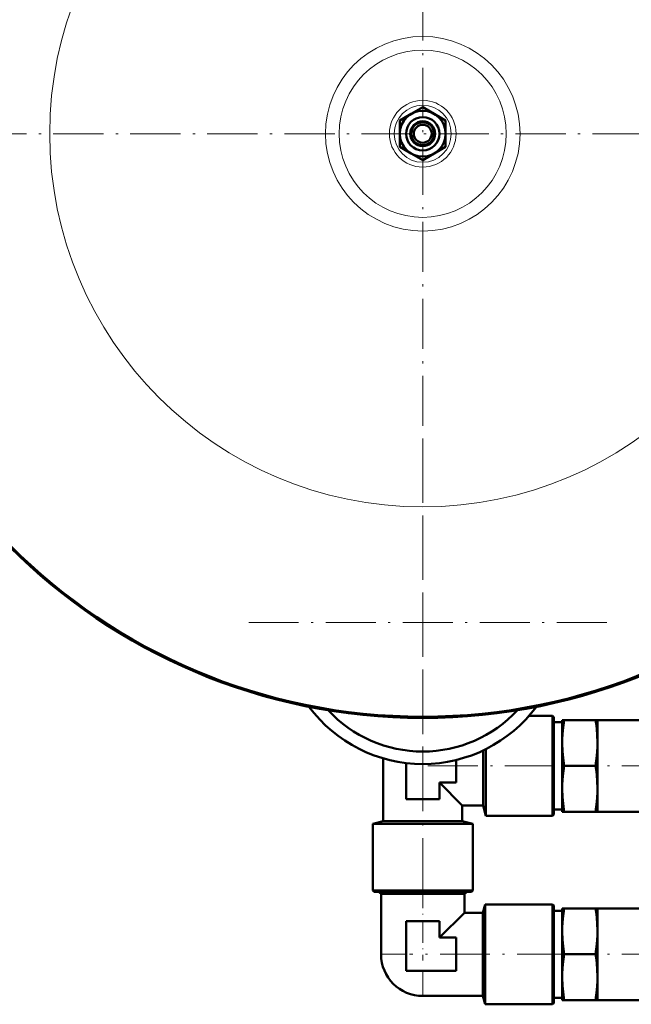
# Model space of a CAD drawing. Extents: x -1438 to 1837, y -1673 to 612.
# Tile 29 of 95: x 40 to 187, y -935 to -699. Entities that reach past the tile are written whole.
import ezdxf

# ---------------------------------------------------------------- set-up
doc = ezdxf.new("R2010")
doc.units = 0
doc.linetypes.add('DASHDOT', pattern=[18.5, 12, -3, 0.5, -3])

msp = doc.modelspace()

# ---------------------------------------------------------------- linework, layer by layer
at = {"color": 7, "linetype": 'DASHDOT', "lineweight": 18}
for p, q in [((136.79, -543.54), (136.79, -908.24)), ((-229.45, -725.89), (491.9, -725.89)), ((319.14, -725.89), (-45.56, -725.89)), ((136.79, -799.04), (136.79, -887.44)), ((180.99, -843.24), (92.59, -843.24)), ((138.04, -877.69), (171.04, -877.69)), ((215.14, -877.69), (174.99, -877.69)), ((171.44, -922.94), (133.64, -922.94)), ((215.14, -922.94), (174.99, -922.94))]:
    msp.add_line(p, q, dxfattribs=at)
at = {"color": 7, "lineweight": 50}
for p, q in [((134.04, -721.13), (136.79, -719.54)), ((136.79, -719.54), (139.54, -721.13)), ((131.29, -722.72), (134.04, -721.13)), ((131.29, -725.89), (131.29, -722.72)), ((139.54, -721.13), (142.29, -722.72)), ((142.29, -722.72), (142.29, -725.89)), ((131.29, -729.07), (131.29, -725.89)), ((142.29, -725.89), (142.29, -729.07)), ((134.04, -730.66), (131.29, -729.07)), ((142.29, -729.07), (139.54, -730.66)), ((136.79, -732.24), (134.04, -730.66)), ((139.54, -730.66), (136.79, -732.24)), ((162.33, -865.69), (167.99, -865.69)), ((167.99, -877.69), (167.99, -865.69)), ((168.29, -865.99), (167.99, -865.69)), ((168.29, -877.69), (168.29, -865.99)), ((168.29, -867.22), (170.29, -867.22)), ((170.29, -866.69), (170.75, -866.69)), ((170.29, -866.69), (170.29, -872.19)), ((170.75, -866.69), (178.33, -866.69)), ((178.33, -866.69), (178.79, -866.69)), ((178.79, -866.69), (178.79, -872.19)), ((178.79, -866.69), (211.79, -866.69)), ((170.29, -872.19), (170.29, -883.19)), ((178.79, -872.19), (178.79, -877.69)), ((151.29, -877.69), (151.29, -874)), ((151.96, -877.69), (151.96, -873.67)), ((127.29, -890.94), (127.29, -875.89)), ((132.79, -885.69), (132.79, -877.01)), ((144.79, -876.29), (144.79, -881.69)), ((151.29, -887.19), (151.29, -877.69)), ((151.96, -889.69), (151.96, -877.69)), ((167.99, -889.69), (167.99, -877.69)), ((168.29, -889.39), (168.29, -877.69)), ((170.75, -877.69), (178.33, -877.69)), ((178.79, -877.69), (178.79, -883.19)), ((144.79, -881.69), (140.79, -881.69)), ((140.79, -881.69), (140.79, -885.69)), ((146.29, -887.19), (140.79, -881.69)), ((170.29, -883.19), (170.29, -888.69)), ((178.79, -883.19), (178.79, -888.69)), ((140.79, -885.69), (132.79, -885.69)), ((146.29, -887.19), (146.29, -890.94)), ((146.29, -887.19), (151.29, -887.19)), ((151.29, -887.19), (151.96, -889.69)), ((168.29, -888.17), (170.29, -888.17)), ((170.75, -888.69), (170.29, -888.69)), ((170.75, -888.69), (178.33, -888.69)), ((178.79, -888.69), (178.33, -888.69)), ((178.79, -888.69), (211.79, -888.69)), ((124.79, -891.61), (127.29, -890.94)), ((127.29, -890.94), (146.29, -890.94)), ((146.29, -890.94), (148.79, -891.61)), ((151.96, -889.69), (167.99, -889.69)), ((168.29, -889.39), (167.99, -889.69)), ((124.79, -907.64), (124.79, -891.61)), ((124.79, -891.61), (148.79, -891.61)), ((148.79, -891.61), (148.79, -907.64)), ((125.09, -907.94), (124.79, -907.64)), ((124.79, -907.64), (148.79, -907.64)), ((148.79, -907.64), (148.49, -907.94)), ((125.09, -907.94), (148.49, -907.94)), ((126.79, -908.42), (126.13, -907.94)), ((136.79, -908.42), (126.79, -908.42)), ((126.79, -908.42), (126.79, -922.94)), ((146.79, -908.42), (136.79, -908.42)), ((146.79, -908.42), (147.45, -907.94)), ((146.79, -908.42), (146.79, -912.94)), ((151.25, -912.94), (151.78, -910.94)), ((151.78, -922.94), (151.78, -910.94)), ((167.99, -910.94), (151.78, -910.94)), ((167.99, -922.94), (167.99, -910.94)), ((168.29, -911.24), (167.99, -910.94)), ((168.29, -922.94), (168.29, -911.24)), ((168.29, -912.47), (170.29, -912.47)), ((170.29, -911.94), (170.75, -911.94)), ((170.29, -911.94), (170.29, -917.44)), ((170.75, -911.94), (178.33, -911.94)), ((178.33, -911.94), (178.79, -911.94)), ((178.79, -911.94), (178.79, -917.44)), ((178.79, -911.94), (211.79, -911.94)), ((132.79, -926.94), (132.79, -914.94)), ((132.79, -914.94), (136.79, -914.94)), ((136.79, -914.94), (140.79, -914.94)), ((146.79, -912.94), (140.79, -918.94)), ((140.79, -914.94), (140.79, -918.94)), ((151.25, -912.94), (146.79, -912.94)), ((151.25, -922.94), (151.25, -912.94)), ((140.79, -918.94), (144.79, -918.94)), ((144.79, -918.94), (144.79, -922.94)), ((170.29, -917.44), (170.29, -928.44)), ((178.79, -917.44), (178.79, -922.94)), ((144.79, -922.94), (144.79, -926.94)), ((151.25, -932.94), (151.25, -922.94)), ((151.78, -934.94), (151.78, -922.94)), ((167.99, -934.94), (167.99, -922.94)), ((168.29, -934.64), (168.29, -922.94)), ((170.75, -922.94), (178.33, -922.94)), ((178.79, -922.94), (178.79, -928.44)), ((144.79, -926.94), (132.79, -926.94)), ((170.29, -928.44), (170.29, -933.94)), ((178.79, -928.44), (178.79, -933.94)), ((151.25, -932.94), (136.79, -932.94)), ((151.25, -932.94), (151.78, -934.94)), ((168.29, -933.42), (170.29, -933.42)), ((167.99, -934.94), (151.78, -934.94)), ((168.29, -934.64), (167.99, -934.94)), ((170.75, -933.94), (170.29, -933.94)), ((170.75, -933.94), (178.33, -933.94)), ((178.79, -933.94), (178.33, -933.94)), ((178.79, -933.94), (211.79, -933.94))]:
    msp.add_line(p, q, dxfattribs=at)
at = {"color": 7, "linetype": 'DASHDOT', "lineweight": 18, "ltscale": 0.45}
msp.add_line((136.79, -906.44), (136.79, -924.44), dxfattribs=at)
at = {"color": 7, "lineweight": 18}
for p, q in [((126.79, -922.94), (132.79, -922.94)), ((136.79, -932.94), (136.79, -926.94))]:
    msp.add_line(p, q, dxfattribs=at)
at = {"color": 7, "lineweight": 50}
for points in [[(170.75, -866.69), (170.44, -869.09), (170.31, -871.19), (170.29, -872.19)], [(178.79, -872.19), (178.72, -870.16), (178.51, -867.95), (178.33, -866.69)], [(170.29, -872.19), (170.36, -874.22), (170.57, -876.44), (170.75, -877.69)], [(178.33, -877.69), (178.64, -875.29), (178.77, -873.2), (178.79, -872.19)], [(170.75, -877.69), (170.44, -880.09), (170.31, -882.19), (170.29, -883.19)], [(178.79, -883.19), (178.72, -881.16), (178.51, -878.95), (178.33, -877.69)], [(170.29, -883.19), (170.36, -885.22), (170.57, -887.44), (170.75, -888.69)], [(178.33, -888.69), (178.64, -886.29), (178.77, -884.2), (178.79, -883.19)], [(170.75, -911.94), (170.44, -914.34), (170.31, -916.44), (170.29, -917.44)], [(178.79, -917.44), (178.72, -915.41), (178.51, -913.2), (178.33, -911.94)], [(170.29, -917.44), (170.36, -919.47), (170.57, -921.69), (170.75, -922.94)], [(178.33, -922.94), (178.64, -920.54), (178.77, -918.45), (178.79, -917.44)], [(170.75, -922.94), (170.44, -925.34), (170.31, -927.44), (170.29, -928.44)], [(178.79, -928.44), (178.72, -926.41), (178.51, -924.2), (178.33, -922.94)], [(170.29, -928.44), (170.36, -930.47), (170.57, -932.69), (170.75, -933.94)], [(178.33, -933.94), (178.64, -931.54), (178.77, -929.45), (178.79, -928.44)]]:
    msp.add_lwpolyline(points, dxfattribs=at)
for radius in [140, 5.5, 4, 3, 2.75, 2.15]:
    msp.add_circle((136.79, -725.89), radius, dxfattribs=at)
at = {"color": 7, "lineweight": 18}
for radius in [89.6, 23.37, 20.08, 8.02, 6.85]:
    msp.add_circle((136.79, -725.89), radius, dxfattribs=at)
at = {"color": 7, "lineweight": 50}
for centre, radius, start, end in [((136.79, -725.89), 140.27, 90, 270), ((136.79, -725.89), 140.27, 270, 90), ((136.79, -843.24), 34, 216.5185, 323.4817), ((136.79, -843.24), 31, 222.8024, 317.1978), ((136.79, -922.94), 10, 180, 270)]:
    msp.add_arc(centre, radius, start, end, dxfattribs=at)

doc.saveas('drawing.dxf')
